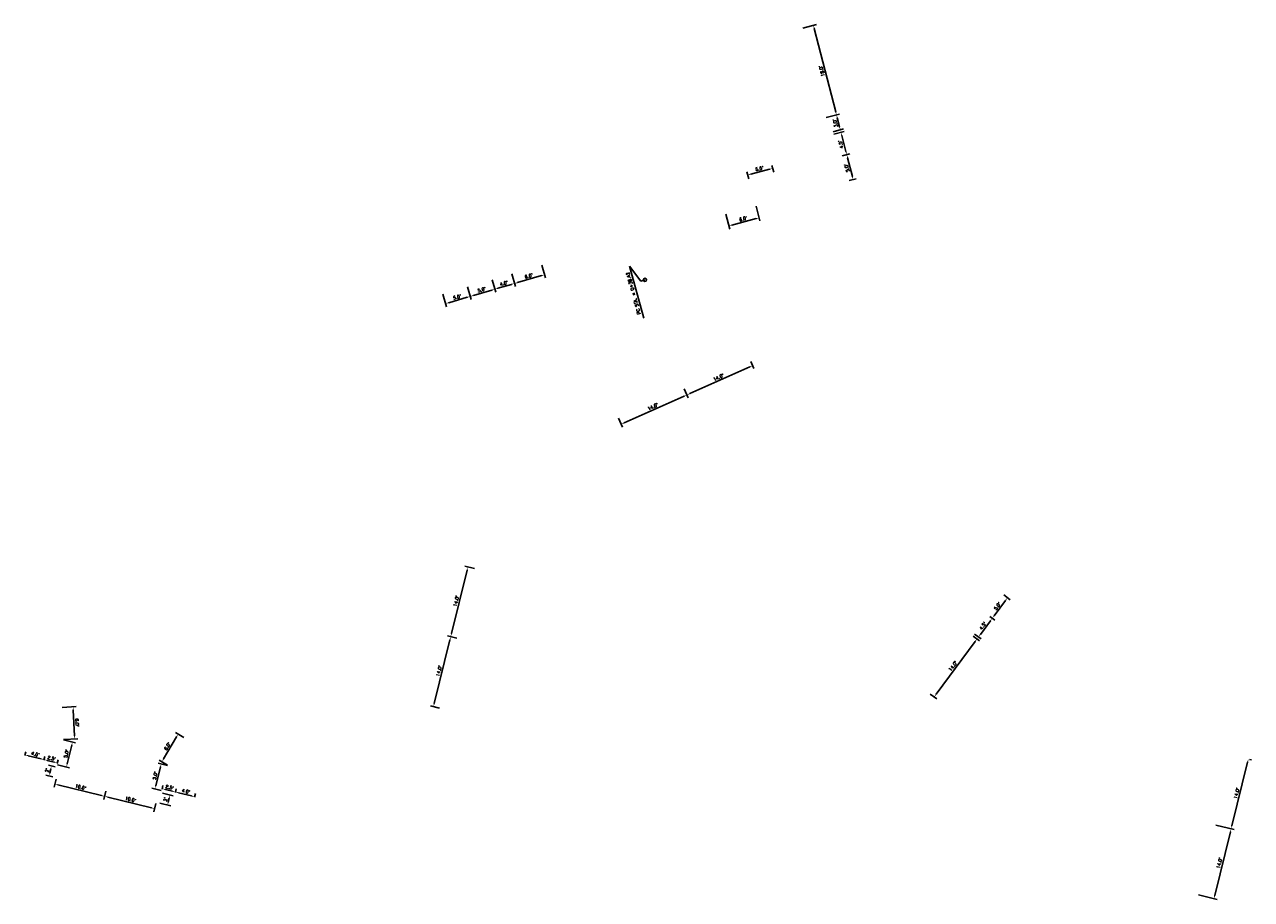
# Model space of a CAD drawing. Extents: x 1490373 to 1513128, y 652534 to 656452.
# Tile 2 of 6: x 1510452 to 1510690, y 652534 to 652705. Entities that reach past the tile are written whole.
import ezdxf
from ezdxf.enums import TextEntityAlignment as Align

# ---------------------------------------------------------------- set-up
doc = ezdxf.new("R2010")
doc.units = 0
doc.header["$MEASUREMENT"] = 0
doc.header["$PDMODE"] = 34
doc.header["$PDSIZE"] = 0.004
doc.layers.add('CENTERLINE-CONST-STATIONING', color=4, linetype='Continuous')
doc.layers.add('P-INTER', color=7, linetype='Continuous')
doc.styles.get("Standard").update_dxf_attribs({"font": 'simplex.shx'})
doc.dimstyles.new('COEC', dxfattribs={"dimscale": 13.9, "dimtxt": 0.18, "dimasz": 0.18, "dimexe": 0.18, "dimexo": 0.0625, "dimgap": 0.09, "dimtad": 1, "dimzin": 0, "dimdsep": 46, "dimtxsty": 'Standard', "dimcen": 0.09, "dimclrd": 256, "dimclre": 256, "dimclrt": 256, "dimaunit": 1, "dimadec": 4, "dimazin": 0, "dimtfac": 1, "dimtofl": 0, "dimtmove": 0, "dimatfit": 3, "dimfxl": 1, "dimtolj": 1, "dimtzin": 0, "dimlwd": -1, "dimlwe": -1, "dimarcsym": 0})

# ---------------------------------------------------------------- blocks, each defined once
blk = doc.blocks.new('*D376')
at = {"layer": 'Defpoints', "color": 0, "transparency": 16777216}
for p in [(1510579.97, 652633.93), (1510580.59, 652632.53), (1510567.18, 652628.23)]:
    blk.add_point(p, dxfattribs=at)
at = {"layer": 'P-INTER', "transparency": 16777216}
for p, q in [((1510580.07, 652633.71), (1510580.85, 652631.96)), ((1510568.38, 652627.08), (1510580.02, 652632.27)), ((1510567.28, 652628), (1510568.06, 652626.26))]:
    blk.add_line(p, q, dxfattribs=at)
for points in [[(1510579.98, 652632.37), (1510580.06, 652632.18), (1510580.59, 652632.53)], [(1510568.33, 652627.18), (1510568.42, 652626.99), (1510567.81, 652626.83)]]:
    blk.add_solid(points, dxfattribs=at)
at = {"layer": 'P-INTER', "transparency": 16777216, "insert": (1510573.95, 652630.25), "char_height": 0.625, "attachment_point": 5, "rotation": 24.0345}
blk.add_mtext("\\A1;14.0'", dxfattribs=at)
blk = doc.blocks.new('*D377')
at = {"layer": 'Defpoints', "color": 0, "transparency": 16777216}
for p in [(1510592.92, 652639.27), (1510593.38, 652638.23), (1510579.97, 652633.93)]:
    blk.add_point(p, dxfattribs=at)
at = {"layer": 'P-INTER', "transparency": 16777216}
for p, q in [((1510581.16, 652632.78), (1510592.81, 652637.98)), ((1510593.02, 652639.04), (1510593.63, 652637.66)), ((1510580.07, 652633.71), (1510580.85, 652631.96))]:
    blk.add_line(p, q, dxfattribs=at)
for points in [[(1510592.77, 652638.07), (1510592.85, 652637.88), (1510593.38, 652638.23)], [(1510581.12, 652632.88), (1510581.21, 652632.69), (1510580.59, 652632.53)]]:
    blk.add_solid(points, dxfattribs=at)
at = {"layer": 'P-INTER', "transparency": 16777216, "insert": (1510586.73, 652635.95), "char_height": 0.625, "attachment_point": 5, "rotation": 24.0345}
blk.add_mtext("\\A1;14.0'", dxfattribs=at)
blk = doc.blocks.new('*D380')
at = {"layer": 'Defpoints', "color": 0, "transparency": 16777216}
for p in [(1510457.9, 652558), (1510467.31, 652554.39), (1510467.61, 652555.61)]:
    blk.add_point(p, dxfattribs=at)
at = {"layer": 'P-INTER', "transparency": 16777216}
for p, q in [((1510457.84, 652557.76), (1510457.45, 652556.17)), ((1510458.21, 652556.63), (1510466.7, 652554.53)), ((1510467.55, 652555.37), (1510467.16, 652553.78))]:
    blk.add_line(p, q, dxfattribs=at)
for points in [[(1510458.23, 652556.73), (1510458.18, 652556.53), (1510457.6, 652556.78)], [(1510466.73, 652554.64), (1510466.68, 652554.43), (1510467.31, 652554.39)]]:
    blk.add_solid(points, dxfattribs=at)
at = {"layer": 'P-INTER', "transparency": 16777216, "insert": (1510462.61, 652556.19), "char_height": 0.625, "attachment_point": 5, "rotation": 346.1634}
blk.add_mtext("\\A1;10.0'", dxfattribs=at)
blk = doc.blocks.new('*D381')
at = {"layer": 'Defpoints', "color": 0, "transparency": 16777216}
for p in [(1510467.61, 652555.61), (1510477.02, 652551.99), (1510477.32, 652553.22)]:
    blk.add_point(p, dxfattribs=at)
at = {"layer": 'P-INTER', "transparency": 16777216}
for p, q in [((1510467.55, 652555.37), (1510467.16, 652553.78)), ((1510467.92, 652554.24), (1510476.41, 652552.14)), ((1510477.26, 652552.98), (1510476.87, 652551.39))]:
    blk.add_line(p, q, dxfattribs=at)
for points in [[(1510467.94, 652554.34), (1510467.89, 652554.13), (1510467.31, 652554.39)], [(1510476.44, 652552.24), (1510476.39, 652552.04), (1510477.02, 652551.99)]]:
    blk.add_solid(points, dxfattribs=at)
at = {"layer": 'P-INTER', "transparency": 16777216, "insert": (1510472.32, 652553.79), "char_height": 0.625, "attachment_point": 5, "rotation": 346.1634}
blk.add_mtext("\\A1;10.0'", dxfattribs=at)
blk = doc.blocks.new('*D382')
at = {"layer": 'Defpoints', "color": 0, "transparency": 16777216}
for p in [(1510534.62, 652585.45), (1510536.04, 652585.11), (1510532.69, 652571.51)]:
    blk.add_point(p, dxfattribs=at)
at = {"layer": 'P-INTER', "transparency": 16777216}
for p, q in [((1510531.42, 652572.47), (1510534.47, 652584.85)), ((1510535.79, 652585.17), (1510534.02, 652585.6)), ((1510532.45, 652571.57), (1510530.67, 652572.01))]:
    blk.add_line(p, q, dxfattribs=at)
for points in [[(1510534.37, 652584.87), (1510534.57, 652584.82), (1510534.62, 652585.45)], [(1510531.32, 652572.49), (1510531.53, 652572.44), (1510531.27, 652571.86)]]:
    blk.add_solid(points, dxfattribs=at)
at = {"layer": 'P-INTER', "transparency": 16777216, "insert": (1510532.34, 652578.81), "char_height": 0.625, "attachment_point": 5, "rotation": 76.1634}
blk.add_mtext("\\A1;14.0'", dxfattribs=at)
blk = doc.blocks.new('*D383')
at = {"layer": 'Defpoints', "color": 0, "transparency": 16777216}
for p in [(1510537.97, 652599.05), (1510539.46, 652598.68), (1510536.04, 652585.11)]:
    blk.add_point(p, dxfattribs=at)
at = {"layer": 'P-INTER', "transparency": 16777216}
for p, q in [((1510539.22, 652598.74), (1510537.36, 652599.2)), ((1510534.77, 652586.06), (1510537.82, 652598.44)), ((1510535.79, 652585.17), (1510534.02, 652585.6))]:
    blk.add_line(p, q, dxfattribs=at)
for points in [[(1510537.72, 652598.47), (1510537.92, 652598.42), (1510537.97, 652599.05)], [(1510534.67, 652586.09), (1510534.87, 652586.04), (1510534.62, 652585.45)]]:
    blk.add_solid(points, dxfattribs=at)
at = {"layer": 'P-INTER', "transparency": 16777216, "insert": (1510535.69, 652592.4), "char_height": 0.625, "attachment_point": 5, "rotation": 76.1634}
blk.add_mtext("\\A1;14.0'", dxfattribs=at)
blk = doc.blocks.new('*D384')
at = {"layer": 'Defpoints', "color": 0, "transparency": 16777216}
for p in [(1510456.49, 652558.35), (1510457.9, 652560.07), (1510457.42, 652558.12)]:
    blk.add_point(p, dxfattribs=at)
at = {"layer": 'P-INTER', "transparency": 16777216}
for p, q in [((1510457.18, 652558.18), (1510455.88, 652558.5)), ((1510457.65, 652560.13), (1510456.36, 652560.45)), ((1510456.82, 652559.69), (1510456.64, 652558.96))]:
    blk.add_line(p, q, dxfattribs=at)
for points in [[(1510456.53, 652558.99), (1510456.74, 652558.94), (1510456.49, 652558.35)], [(1510456.71, 652559.71), (1510456.92, 652559.66), (1510456.96, 652560.3)]]:
    blk.add_solid(points, dxfattribs=at)
at = {"layer": 'P-INTER', "transparency": 16777216, "insert": (1510456.12, 652559.47), "char_height": 0.625, "attachment_point": 5, "rotation": 76.1634}
blk.add_mtext("\\A1;2'", dxfattribs=at)
blk = doc.blocks.new('*D385')
at = {"layer": 'Defpoints', "color": 0, "transparency": 16777216}
for p in [(1510478.29, 652555.04), (1510480.01, 652554.62), (1510477.81, 652553.1)]:
    blk.add_point(p, dxfattribs=at)
at = {"layer": 'P-INTER', "transparency": 16777216}
for p, q in [((1510478.53, 652554.98), (1510480.61, 652554.47)), ((1510479.68, 652553.29), (1510479.86, 652554.01)), ((1510478.05, 652553.04), (1510480.14, 652552.53))]:
    blk.add_line(p, q, dxfattribs=at)
for points in [[(1510479.76, 652554.04), (1510479.96, 652553.99), (1510480.01, 652554.62)], [(1510479.58, 652553.31), (1510479.78, 652553.26), (1510479.53, 652552.68)]]:
    blk.add_solid(points, dxfattribs=at)
at = {"layer": 'P-INTER', "transparency": 16777216, "insert": (1510479.16, 652553.8), "char_height": 0.625, "attachment_point": 5, "rotation": 76.1634}
blk.add_mtext("\\A1;2'", dxfattribs=at)
blk = doc.blocks.new('*D387')
at = {"layer": 'Defpoints', "color": 0, "transparency": 16777216}
for p in [(1510636.06, 652585.7), (1510637.01, 652585), (1510627.74, 652574.45)]:
    blk.add_point(p, dxfattribs=at)
at = {"layer": 'P-INTER', "transparency": 16777216}
for p, q in [((1510636.27, 652585.55), (1510637.51, 652584.63)), ((1510629.05, 652574.25), (1510636.64, 652584.5)), ((1510627.94, 652574.3), (1510629.18, 652573.38))]:
    blk.add_line(p, q, dxfattribs=at)
for points in [[(1510636.55, 652584.56), (1510636.72, 652584.44), (1510637.01, 652585)], [(1510628.97, 652574.31), (1510629.14, 652574.19), (1510628.68, 652573.75)]]:
    blk.add_solid(points, dxfattribs=at)
at = {"layer": 'P-INTER', "transparency": 16777216, "insert": (1510632.35, 652579.75), "char_height": 0.625, "attachment_point": 5, "rotation": 53.4999}
blk.add_mtext("\\A1;14.0'", dxfattribs=at)
blk = doc.blocks.new('*D388')
at = {"layer": 'Defpoints', "color": 0, "transparency": 16777216}
for p in [(1510639.99, 652589.04), (1510640.66, 652588.54), (1510636.36, 652586.1)]:
    blk.add_point(p, dxfattribs=at)
at = {"layer": 'P-INTER', "transparency": 16777216}
for p, q in [((1510640.46, 652588.69), (1510639.49, 652589.41)), ((1510637.68, 652585.91), (1510639.62, 652588.53)), ((1510636.56, 652585.96), (1510637.81, 652585.03))]:
    blk.add_line(p, q, dxfattribs=at)
for points in [[(1510639.54, 652588.59), (1510639.7, 652588.47), (1510639.99, 652589.04)], [(1510637.59, 652585.97), (1510637.76, 652585.85), (1510637.31, 652585.41)]]:
    blk.add_solid(points, dxfattribs=at)
at = {"layer": 'P-INTER', "transparency": 16777216, "insert": (1510638.15, 652587.59), "char_height": 0.625, "attachment_point": 5, "rotation": 53.4999}
blk.add_mtext("\\A1;4.5'", dxfattribs=at)
blk = doc.blocks.new('*D389')
at = {"layer": 'Defpoints', "color": 0, "transparency": 16777216}
for p in [(1510642.01, 652593.74), (1510642.96, 652593.04), (1510640.66, 652588.54)]:
    blk.add_point(p, dxfattribs=at)
at = {"layer": 'P-INTER', "transparency": 16777216}
for p, q in [((1510640.36, 652589.54), (1510642.59, 652592.54)), ((1510642.21, 652593.59), (1510643.46, 652592.67)), ((1510640.46, 652588.69), (1510639.49, 652589.41))]:
    blk.add_line(p, q, dxfattribs=at)
for points in [[(1510642.5, 652592.6), (1510642.67, 652592.48), (1510642.96, 652593.04)], [(1510640.28, 652589.6), (1510640.45, 652589.48), (1510639.99, 652589.04)]]:
    blk.add_solid(points, dxfattribs=at)
at = {"layer": 'P-INTER', "transparency": 16777216, "insert": (1510640.98, 652591.41), "char_height": 0.625, "attachment_point": 5, "rotation": 53.4999}
blk.add_mtext("\\A1;5.0'", dxfattribs=at)
blk = doc.blocks.new('*D390')
at = {"layer": 'Defpoints', "color": 0, "transparency": 16777216}
for p in [(1510683.26, 652548.85), (1510686.47, 652548.05), (1510679.91, 652535.25)]:
    blk.add_point(p, dxfattribs=at)
at = {"layer": 'P-INTER', "transparency": 16777216}
for p, q in [((1510683.27, 652535.07), (1510686.32, 652547.45)), ((1510683.5, 652548.79), (1510687.07, 652547.91)), ((1510680.15, 652535.19), (1510683.73, 652534.31))]:
    blk.add_line(p, q, dxfattribs=at)
for points in [[(1510686.22, 652547.47), (1510686.42, 652547.42), (1510686.47, 652548.05)], [(1510683.17, 652535.09), (1510683.37, 652535.04), (1510683.12, 652534.46)]]:
    blk.add_solid(points, dxfattribs=at)
at = {"layer": 'P-INTER', "transparency": 16777216, "insert": (1510684.19, 652541.41), "char_height": 0.625, "attachment_point": 5, "rotation": 76.1634}
blk.add_mtext("\\A1;14.0'", dxfattribs=at)
blk = doc.blocks.new('*D391')
at = {"layer": 'Defpoints', "color": 0, "transparency": 16777216}
for p in [(1510689.82, 652561.65), (1510689.82, 652561.65), (1510683.26, 652548.85)]:
    blk.add_point(p, dxfattribs=at)
at = {"layer": 'P-INTER', "transparency": 16777216}
for p, q in [((1510686.62, 652548.66), (1510689.67, 652561.04)), ((1510690.06, 652561.59), (1510690.42, 652561.5)), ((1510683.5, 652548.79), (1510687.07, 652547.91))]:
    blk.add_line(p, q, dxfattribs=at)
for points in [[(1510689.56, 652561.07), (1510689.77, 652561.02), (1510689.82, 652561.65)], [(1510686.52, 652548.69), (1510686.72, 652548.64), (1510686.47, 652548.05)]]:
    blk.add_solid(points, dxfattribs=at)
at = {"layer": 'P-INTER', "transparency": 16777216, "insert": (1510687.54, 652555), "char_height": 0.625, "attachment_point": 5, "rotation": 76.1634}
blk.add_mtext("\\A1;14.0'", dxfattribs=at)
blk = doc.blocks.new('*D420')
at = {"layer": 'Defpoints', "color": 0, "transparency": 16777216}
for p in [(1510542.6, 652655.2), (1510537.82, 652653.8), (1510543.21, 652653.1)]:
    blk.add_point(p, dxfattribs=at)
at = {"layer": 'P-INTER', "transparency": 16777216}
for p, q in [((1510542.67, 652654.96), (1510543.39, 652652.5)), ((1510537.89, 652653.56), (1510538.6, 652651.1)), ((1510539.03, 652651.88), (1510542.61, 652652.93))]:
    blk.add_line(p, q, dxfattribs=at)
for points in [[(1510539, 652651.98), (1510539.06, 652651.78), (1510538.43, 652651.7)], [(1510542.58, 652653.03), (1510542.64, 652652.83), (1510543.21, 652653.1)]]:
    blk.add_solid(points, dxfattribs=at)
at = {"layer": 'P-INTER', "transparency": 16777216, "insert": (1510540.65, 652653), "char_height": 0.625, "attachment_point": 5, "rotation": 16.2979}
blk.add_mtext("\\A1;5.0'", dxfattribs=at)
blk = doc.blocks.new('*D421')
at = {"layer": 'Defpoints', "color": 0, "transparency": 16777216}
for p in [(1510546.44, 652656.31), (1510542.6, 652655.2), (1510547.05, 652654.22)]:
    blk.add_point(p, dxfattribs=at)
at = {"layer": 'P-INTER', "transparency": 16777216}
for p, q in [((1510542.67, 652654.96), (1510543.39, 652652.5)), ((1510543.81, 652653.28), (1510546.45, 652654.05)), ((1510546.51, 652656.07), (1510547.23, 652653.63))]:
    blk.add_line(p, q, dxfattribs=at)
for points in [[(1510546.42, 652654.15), (1510546.48, 652653.95), (1510547.05, 652654.22)], [(1510543.78, 652653.38), (1510543.84, 652653.18), (1510543.21, 652653.1)]]:
    blk.add_solid(points, dxfattribs=at)
at = {"layer": 'P-INTER', "transparency": 16777216, "insert": (1510544.96, 652654.26), "char_height": 0.625, "attachment_point": 5, "rotation": 16.2979}
blk.add_mtext("\\A1;4.0'", dxfattribs=at)
blk = doc.blocks.new('*D422')
at = {"layer": 'Defpoints', "color": 0, "transparency": 16777216}
for p in [(1510597.27, 652676.61), (1510597.53, 652675.62), (1510592.68, 652674.33)]:
    blk.add_point(p, dxfattribs=at)
at = {"layer": 'P-INTER', "transparency": 16777216}
for p, q in [((1510592.62, 652674.58), (1510592.26, 652675.93)), ((1510593.03, 652675.49), (1510596.66, 652676.45)), ((1510597.47, 652675.86), (1510597.11, 652677.21))]:
    blk.add_line(p, q, dxfattribs=at)
for points in [[(1510593, 652675.59), (1510593.05, 652675.39), (1510592.42, 652675.33)], [(1510596.64, 652676.55), (1510596.69, 652676.35), (1510597.27, 652676.61)]]:
    blk.add_solid(points, dxfattribs=at)
at = {"layer": 'P-INTER', "transparency": 16777216, "insert": (1510594.69, 652676.57), "char_height": 0.625, "attachment_point": 5, "rotation": 14.82}
blk.add_mtext("\\A1;5.0'", dxfattribs=at)
blk = doc.blocks.new('*D435')
at = {"layer": 'Defpoints', "color": 0, "transparency": 16777216}
for p in [(1510533.04, 652652.39), (1510537.82, 652653.8), (1510538.43, 652651.7)]:
    blk.add_point(p, dxfattribs=at)
at = {"layer": 'P-INTER', "transparency": 16777216}
for p, q in [((1510533.11, 652652.15), (1510533.83, 652649.7)), ((1510534.25, 652650.47), (1510537.83, 652651.53)), ((1510537.89, 652653.56), (1510538.61, 652651.11))]:
    blk.add_line(p, q, dxfattribs=at)
for points in [[(1510537.8, 652651.63), (1510537.86, 652651.43), (1510538.43, 652651.7)], [(1510534.22, 652650.57), (1510534.28, 652650.37), (1510533.65, 652650.3)]]:
    blk.add_solid(points, dxfattribs=at)
at = {"layer": 'P-INTER', "transparency": 16777216, "insert": (1510535.87, 652651.6), "char_height": 0.625, "attachment_point": 5, "rotation": 16.4242}
blk.add_mtext("\\A1;5.0'", dxfattribs=at)
blk = doc.blocks.new('*D436')
at = {"layer": 'Defpoints', "color": 0, "transparency": 16777216}
for p in [(1510546.44, 652656.31), (1510552.3, 652658), (1510552.91, 652655.93)]:
    blk.add_point(p, dxfattribs=at)
at = {"layer": 'P-INTER', "transparency": 16777216}
for p, q in [((1510552.37, 652657.76), (1510553.08, 652655.33)), ((1510546.51, 652656.07), (1510547.23, 652653.62)), ((1510547.65, 652654.39), (1510552.31, 652655.75))]:
    blk.add_line(p, q, dxfattribs=at)
for points in [[(1510547.63, 652654.49), (1510547.68, 652654.29), (1510547.06, 652654.22)], [(1510552.28, 652655.85), (1510552.34, 652655.65), (1510552.91, 652655.93)]]:
    blk.add_solid(points, dxfattribs=at)
at = {"layer": 'P-INTER', "transparency": 16777216, "insert": (1510549.81, 652655.67), "char_height": 0.625, "attachment_point": 5, "rotation": 16.2979}
blk.add_mtext("\\A1;6.0'", dxfattribs=at)
blk = doc.blocks.new('*D437')
at = {"layer": 'Defpoints', "color": 0, "transparency": 16777216}
for p in [(1510593.97, 652669.5), (1510588.08, 652667.93), (1510594.64, 652667)]:
    blk.add_point(p, dxfattribs=at)
at = {"layer": 'P-INTER', "transparency": 16777216}
for p, q in [((1510594.03, 652669.26), (1510594.8, 652666.4)), ((1510588.14, 652667.69), (1510588.91, 652664.82)), ((1510589.35, 652665.59), (1510594.03, 652666.84))]:
    blk.add_line(p, q, dxfattribs=at)
for points in [[(1510594.01, 652666.94), (1510594.06, 652666.74), (1510594.64, 652667)], [(1510589.32, 652665.69), (1510589.38, 652665.49), (1510588.75, 652665.43)]]:
    blk.add_solid(points, dxfattribs=at)
at = {"layer": 'P-INTER', "transparency": 16777216, "insert": (1510591.53, 652666.81), "char_height": 0.625, "attachment_point": 5, "rotation": 14.9595}
blk.add_mtext("\\A1;6.0'", dxfattribs=at)
blk = doc.blocks.new('*D438')
at = {"layer": 'Defpoints', "color": 0, "transparency": 16777216}
for p in [(1510459.06, 652565.45), (1510457.86, 652560.59), (1510459.85, 652560.1)]:
    blk.add_point(p, dxfattribs=at)
at = {"layer": 'P-INTER', "transparency": 16777216}
for p, q in [((1510459.3, 652565.39), (1510461.65, 652564.81)), ((1510460.89, 652564.35), (1510460, 652560.71)), ((1510458.1, 652560.53), (1510460.45, 652559.95))]:
    blk.add_line(p, q, dxfattribs=at)
for points in [[(1510460.79, 652564.37), (1510461, 652564.32), (1510461.04, 652564.96)], [(1510459.9, 652560.73), (1510460.1, 652560.68), (1510459.85, 652560.1)]]:
    blk.add_solid(points, dxfattribs=at)
at = {"layer": 'P-INTER', "transparency": 16777216, "insert": (1510459.84, 652562.68), "char_height": 0.625, "attachment_point": 5, "rotation": 76.1634}
blk.add_mtext("\\A1;5.0'", dxfattribs=at)
blk = doc.blocks.new('*D439')
at = {"layer": 'Defpoints', "color": 0, "transparency": 16777216}
for p in [(1510479.76, 652560.35), (1510477.11, 652555.85), (1510478.56, 652555.49)]:
    blk.add_point(p, dxfattribs=at)
at = {"layer": 'P-INTER', "transparency": 16777216}
for p, q in [((1510479.52, 652560.41), (1510477.7, 652560.85)), ((1510478.16, 652560.1), (1510477.26, 652556.46)), ((1510478.32, 652555.55), (1510476.5, 652556))]:
    blk.add_line(p, q, dxfattribs=at)
for points in [[(1510478.06, 652560.12), (1510478.26, 652560.07), (1510478.31, 652560.7)], [(1510477.16, 652556.48), (1510477.36, 652556.43), (1510477.11, 652555.85)]]:
    blk.add_solid(points, dxfattribs=at)
at = {"layer": 'P-INTER', "transparency": 16777216, "insert": (1510477.1, 652558.43), "char_height": 0.625, "attachment_point": 5, "rotation": 76.1634}
blk.add_mtext("\\A1;5.0'", dxfattribs=at)
blk = doc.blocks.new('*D440')
at = {"layer": 'Defpoints', "color": 0, "transparency": 16777216}
for p in [(1510458.75, 652571.7), (1510461.46, 652565.56), (1510459.06, 652565.45)]:
    blk.add_point(p, dxfattribs=at)
at = {"layer": 'P-INTER', "transparency": 16777216}
for p, q in [((1510459, 652571.71), (1510461.78, 652571.85)), ((1510461.18, 652571.19), (1510461.43, 652566.19)), ((1510459.31, 652565.46), (1510462.08, 652565.59))]:
    blk.add_line(p, q, dxfattribs=at)
for points in [[(1510461.29, 652571.2), (1510461.08, 652571.19), (1510461.15, 652571.82)], [(1510461.53, 652566.19), (1510461.32, 652566.18), (1510461.46, 652565.56)]]:
    blk.add_solid(points, dxfattribs=at)
at = {"layer": 'P-INTER', "transparency": 16777216, "insert": (1510461.93, 652568.72), "char_height": 0.625, "attachment_point": 5, "rotation": 272.7676}
blk.add_mtext("\\A1;6.0'", dxfattribs=at)
blk = doc.blocks.new('*D441')
at = {"layer": 'Defpoints', "color": 0, "transparency": 16777216}
for p in [(1510482.93, 652565.74), (1510478.44, 652561.12), (1510479.76, 652560.35)]:
    blk.add_point(p, dxfattribs=at)
at = {"layer": 'P-INTER', "transparency": 16777216}
for p, q in [((1510481.29, 652565.98), (1510478.76, 652561.66)), ((1510482.72, 652565.87), (1510481.07, 652566.84)), ((1510479.54, 652560.47), (1510477.9, 652561.44))]:
    blk.add_line(p, q, dxfattribs=at)
for points in [[(1510481.2, 652566.03), (1510481.38, 652565.93), (1510481.61, 652566.52)], [(1510478.67, 652561.71), (1510478.85, 652561.61), (1510478.44, 652561.12)]]:
    blk.add_solid(points, dxfattribs=at)
at = {"layer": 'P-INTER', "transparency": 16777216, "insert": (1510479.49, 652564.14), "char_height": 0.625, "attachment_point": 5, "rotation": 59.5593}
blk.add_mtext("\\A1;6.0'", dxfattribs=at)
blk = doc.blocks.new('*D442')
at = {"layer": 'Defpoints', "color": 0, "transparency": 16777216}
for p in [(1510451.71, 652562.11), (1510451.79, 652562.45), (1510455.43, 652561.19)]:
    blk.add_point(p, dxfattribs=at)
at = {"layer": 'P-INTER', "transparency": 16777216}
for p, q in [((1510451.77, 652562.35), (1510451.94, 652563.05)), ((1510454.91, 652561.68), (1510452.4, 652562.3)), ((1510455.49, 652561.43), (1510455.67, 652562.14))]:
    blk.add_line(p, q, dxfattribs=at)
for points in [[(1510452.42, 652562.4), (1510452.37, 652562.2), (1510451.79, 652562.45)], [(1510454.94, 652561.78), (1510454.89, 652561.58), (1510455.52, 652561.53)]]:
    blk.add_solid(points, dxfattribs=at)
at = {"layer": 'P-INTER', "transparency": 16777216, "insert": (1510453.8, 652562.59), "char_height": 0.625, "attachment_point": 5, "rotation": 346.1634}
blk.add_mtext("\\A1;4.0'", dxfattribs=at)
blk = doc.blocks.new('*D443')
at = {"layer": 'Defpoints', "color": 0, "transparency": 16777216}
for p in [(1510455.43, 652561.19), (1510455.52, 652561.53), (1510458.02, 652560.55)]:
    blk.add_point(p, dxfattribs=at)
at = {"layer": 'P-INTER', "transparency": 16777216}
for p, q in [((1510455.49, 652561.43), (1510455.67, 652562.14)), ((1510457.49, 652561.04), (1510456.12, 652561.38)), ((1510458.08, 652560.79), (1510458.25, 652561.5))]:
    blk.add_line(p, q, dxfattribs=at)
for points in [[(1510456.15, 652561.48), (1510456.1, 652561.28), (1510455.52, 652561.53)], [(1510457.52, 652561.14), (1510457.47, 652560.94), (1510458.1, 652560.89)]]:
    blk.add_solid(points, dxfattribs=at)
at = {"layer": 'P-INTER', "transparency": 16777216, "insert": (1510456.96, 652561.81), "char_height": 0.625, "attachment_point": 5, "rotation": 346.1634}
blk.add_mtext("\\A1;2.5'", dxfattribs=at)
blk = doc.blocks.new('*D444')
at = {"layer": 'Defpoints', "color": 0, "transparency": 16777216}
for p in [(1510478.41, 652555.53), (1510478.49, 652555.87), (1510480.99, 652554.89)]:
    blk.add_point(p, dxfattribs=at)
at = {"layer": 'P-INTER', "transparency": 16777216}
for p, q in [((1510478.47, 652555.77), (1510478.64, 652556.48)), ((1510480.47, 652555.38), (1510479.1, 652555.72)), ((1510481.05, 652555.14), (1510481.22, 652555.84))]:
    blk.add_line(p, q, dxfattribs=at)
for points in [[(1510479.12, 652555.82), (1510479.07, 652555.62), (1510478.49, 652555.87)], [(1510480.49, 652555.48), (1510480.44, 652555.28), (1510481.08, 652555.23)]]:
    blk.add_solid(points, dxfattribs=at)
at = {"layer": 'P-INTER', "transparency": 16777216, "insert": (1510479.93, 652556.16), "char_height": 0.625, "attachment_point": 5, "rotation": 346.1634}
blk.add_mtext("\\A1;2.5'", dxfattribs=at)
blk = doc.blocks.new('*D445')
at = {"layer": 'Defpoints', "color": 0, "transparency": 16777216}
for p in [(1510480.99, 652554.89), (1510481.08, 652555.23), (1510484.72, 652553.98)]:
    blk.add_point(p, dxfattribs=at)
at = {"layer": 'P-INTER', "transparency": 16777216}
for p, q in [((1510481.05, 652555.14), (1510481.22, 652555.84)), ((1510484.2, 652554.47), (1510481.68, 652555.08)), ((1510484.78, 652554.22), (1510484.95, 652554.92))]:
    blk.add_line(p, q, dxfattribs=at)
for points in [[(1510481.71, 652555.19), (1510481.66, 652554.98), (1510481.08, 652555.23)], [(1510484.22, 652554.57), (1510484.17, 652554.36), (1510484.8, 652554.32)]]:
    blk.add_solid(points, dxfattribs=at)
at = {"layer": 'P-INTER', "transparency": 16777216, "insert": (1510483.09, 652555.38), "char_height": 0.625, "attachment_point": 5, "rotation": 346.1634}
blk.add_mtext("\\A1;4.0'", dxfattribs=at)

msp = doc.modelspace()

# ---------------------------------------------------------------- linework, layer by layer
at = {"layer": 'CENTERLINE-CONST-STATIONING', "flags": 128}
for points in [[(1510572.422, 652654.92), (1510571.633, 652654.701), (1510569.382, 652657.582)], [(1510572.182, 652647.488), (1510569.382, 652657.582)]]:
    msp.add_lwpolyline(points, dxfattribs=at)
at = {"layer": 'CENTERLINE-CONST-STATIONING'}
msp.add_circle((1510572.422, 652654.92), 0.312, dxfattribs=at)
at = {"layer": 'P-INTER'}
for p, q in [((1510603.163, 652703.95), (1510605.794, 652704.628)), ((1510605.344, 652703.867), (1510609.523, 652687.646)), ((1510607.653, 652686.519), (1510610.284, 652687.197)), ((1510607.653, 652686.519), (1510610.284, 652687.197)), ((1510609.835, 652686.436), (1510610.272, 652684.741)), ((1510609.01, 652683.771), (1510611.033, 652684.292)), ((1510609.135, 652683.287), (1510611.157, 652683.808)), ((1510610.708, 652683.047), (1510611.519, 652679.899)), ((1510610.762, 652679.059), (1510612.28, 652679.45)), ((1510610.762, 652679.059), (1510612.28, 652679.45)), ((1510611.831, 652678.689), (1510612.766, 652675.057)), ((1510612.141, 652674.251), (1510613.528, 652674.608))]:
    msp.add_line(p, q, dxfattribs=at)
for points in [[(1510605.445, 652703.893), (1510605.244, 652703.841), (1510605.189, 652704.472)], [(1510609.624, 652687.672), (1510609.422, 652687.62), (1510609.679, 652687.041)], [(1510609.936, 652686.462), (1510609.734, 652686.41), (1510609.679, 652687.041)], [(1510610.372, 652684.767), (1510610.171, 652684.715), (1510610.427, 652684.136)], [(1510610.809, 652683.072), (1510610.607, 652683.02), (1510610.552, 652683.652)], [(1510611.62, 652679.925), (1510611.418, 652679.873), (1510611.675, 652679.294)], [(1510611.932, 652678.715), (1510611.73, 652678.663), (1510611.675, 652679.294)], [(1510612.867, 652675.083), (1510612.665, 652675.031), (1510612.922, 652674.452)]]:
    msp.add_solid(points, dxfattribs=at)

# ---------------------------------------------------------------- texts
at = {"layer": 'CENTERLINE-CONST-STATIONING'}
msp.add_text('PC STA. = 0+39.42', height=0.625, rotation=105.50834, dxfattribs=at).set_placement((1510570.182, 652652.304), align=Align.MIDDLE_CENTER)
at = {"layer": 'P-INTER', "char_height": 0.625, "attachment_point": 5, "rotation": 104.44625}
for s, insert in [("\\A1;18.0'", (1510606.831, 652695.601)), ("\\A1;3.0'", (1510609.451, 652685.433)), ("\\A1;4.5'", (1510610.511, 652681.318)), ("\\A1;5.0'", (1510611.696, 652676.718))]:
    msp.add_mtext(s, dxfattribs=dict(at, insert=insert))

# ---------------------------------------------------------------- dimensions: what is measured, and where the dimension line sits
at = {"layer": 'P-INTER'}
for p1, p2, distance, text, picture, middle in [((1510592.685, 652674.334), (1510597.529, 652675.616), 1.027, "5.0'", '*D422', (1510594.685, 652676.569)), ((1510588.079, 652667.928), (1510593.968, 652669.501), -2.589, "6.0'", '*D437', (1510591.531, 652666.814)), ((1510537.815, 652653.8), (1510542.601, 652655.199), -2.184, "5.0'", '*D420', (1510540.646, 652653)), ((1510533.035, 652652.391), (1510537.815, 652653.8), -2.184, "5.0'", '*D435', (1510535.867, 652651.597)), ((1510567.179, 652628.232), (1510579.966, 652633.934), -1.539, "14.0'", '*D376', (1510573.946, 652630.245)), ((1510532.688, 652571.512), (1510536.036, 652585.106), 1.456, "14.0'", '*D382', (1510532.344, 652578.806)), ((1510627.737, 652574.449), (1510636.065, 652585.703), -1.175, "14.0'", '*D387', (1510632.346, 652579.746)), ((1510458.754, 652571.699), (1510459.056, 652565.445), 2.402, "6.0'", '*D440', (1510461.926, 652568.718)), ((1510482.932, 652565.744), (1510479.76, 652560.346), -1.532, "6.0'", '*D441', (1510479.489, 652564.136)), ((1510455.433, 652561.188), (1510451.706, 652562.106), -0.351, "4.0'", '*D442', (1510453.802, 652562.592)), ((1510459.056, 652565.445), (1510457.861, 652560.59), 2.046, "5.0'", '*D438', (1510459.842, 652562.677)), ((1510458.017, 652560.552), (1510455.433, 652561.188), -0.351, "2.5'", '*D443', (1510456.958, 652561.815)), ((1510479.76, 652560.346), (1510478.564, 652555.491), -1.497, "5.0'", '*D439', (1510477.104, 652558.425)), ((1510457.897, 652560.066), (1510457.419, 652558.124), -0.96, "2'", '*D384', (1510456.122, 652559.474)), ((1510457.904, 652558.005), (1510467.614, 652555.613), -1.265, "10.0'", '*D380', (1510462.606, 652556.185)), ((1510480.991, 652554.893), (1510478.408, 652555.53), -0.351, "2.5'", '*D444', (1510479.932, 652556.156)), ((1510477.81, 652553.102), (1510478.288, 652555.044), -1.771, "2'", '*D385', (1510479.164, 652553.799)), ((1510484.719, 652553.975), (1510480.991, 652554.893), -0.351, "4.0'", '*D445', (1510483.088, 652555.379)), ((1510679.91, 652535.251), (1510683.258, 652548.845), -3.305, "14.0'", '*D390', (1510684.189, 652541.407))]:
    dim = msp.add_aligned_dim(p1=p1, p2=p2, distance=distance, text=text, dimstyle='COEC', override={"dimscale": 5, "dimtxt": 0.125, "dimasz": 0.125, "dimexe": 0.125, "dimexo": 0.05, "dimgap": 0.05}, dxfattribs=at)
    dim.commit()
    dim.dimension.update_dxf_attribs({"geometry": picture, "text_midpoint": middle})
for base, p1, p2, angle, text, picture, middle in [((1510547.053, 652654.225), (1510542.601, 652655.199), (1510546.442, 652656.314), 196.29788, "4.0'", '*D421', (1510544.959, 652654.261)), ((1510552.907, 652655.928), (1510546.442, 652656.314), (1510552.301, 652658), 196.29788, "6.0'", '*D436', (1510549.806, 652655.67)), ((1510593.379, 652638.23), (1510579.966, 652633.934), (1510592.917, 652639.267), 204.03447, "14.0'", '*D377', (1510586.733, 652635.947)), ((1510537.971, 652599.048), (1510536.036, 652585.106), (1510539.464, 652598.68), 256.16343, "14.0'", '*D383', (1510535.693, 652592.4)), ((1510642.958, 652593.042), (1510640.657, 652588.543), (1510642.013, 652593.741), 233.49987, "5.0'", '*D389', (1510640.975, 652591.409)), ((1510639.993, 652589.035), (1510636.362, 652586.104), (1510640.657, 652588.543), 233.49987, "4.5'", '*D388', (1510638.15, 652587.59)), ((1510689.815, 652561.648), (1510683.258, 652548.845), (1510689.815, 652561.648), 256.16343, "14.0'", '*D391', (1510687.537, 652555)), ((1510477.022, 652551.994), (1510467.614, 652555.613), (1510477.324, 652553.222), 166.16343, "10.0'", '*D381', (1510472.316, 652553.794))]:
    dim = msp.add_linear_dim(base=base, p1=p1, p2=p2, angle=angle, text=text, dimstyle='COEC', override={"dimscale": 5, "dimtxt": 0.125, "dimasz": 0.125, "dimexe": 0.125, "dimexo": 0.05, "dimgap": 0.05, "dimtmove": 1}, dxfattribs=at)
    dim.commit()
    dim.dimension.update_dxf_attribs({"geometry": picture, "text_midpoint": middle})

doc.saveas('drawing.dxf')
